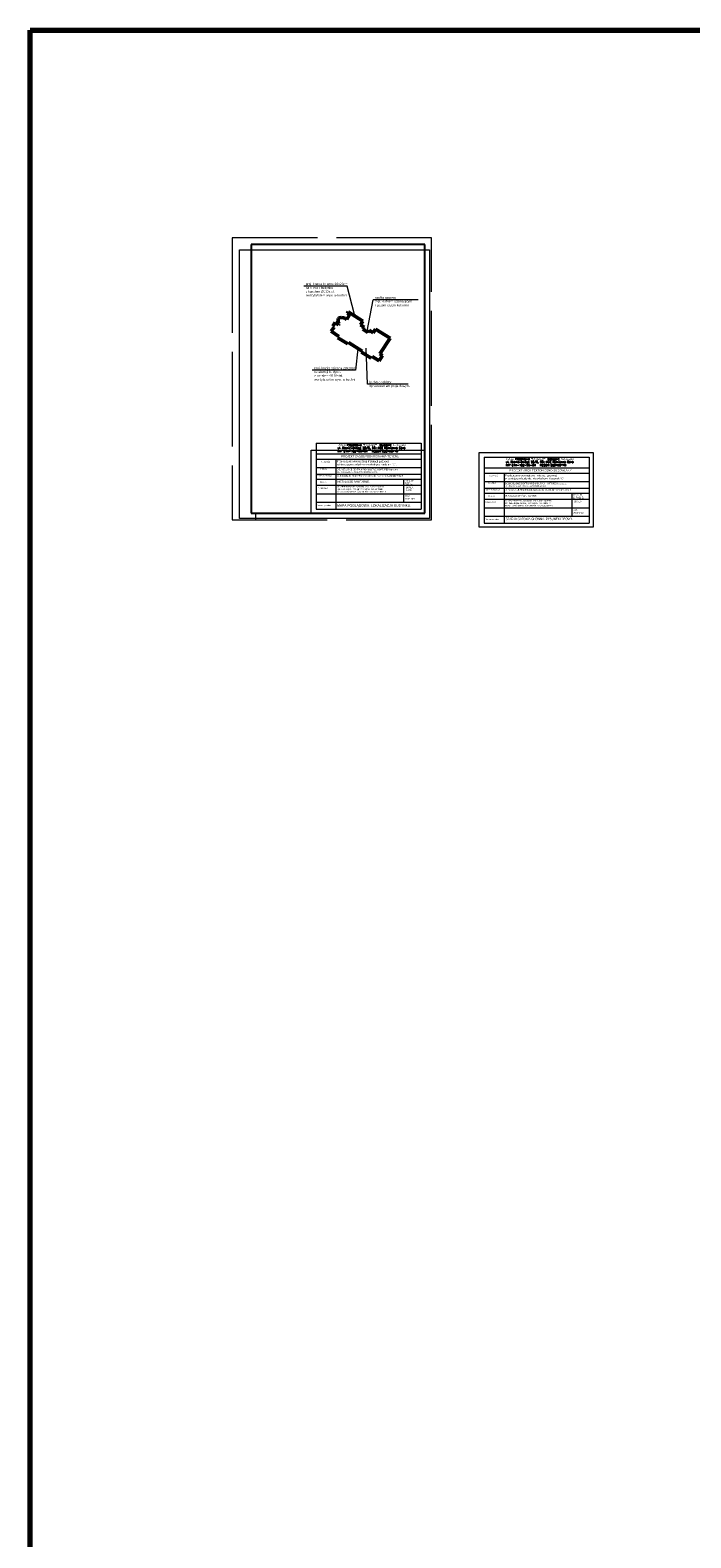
# Model space of a CAD drawing. Extents: x 33706 to 249013, y -74890 to 17912.
# Tile 134 of 175: x 111412 to 114890, y -27692 to -19752. Entities that reach past the tile are written whole.
import ezdxf

# ---------------------------------------------------------------- set-up
doc = ezdxf.new("R2010")
doc.units = 0
doc.header["$MEASUREMENT"] = 0
doc.linetypes.add('Przekrojowa', pattern=[600, 500, -100])
for name, color, linetype, lineweight in [('_konstrukcja', 96, 'Continuous', 20), ('kanaly went', 250, 'Continuous', 13), ('tabelka', 255, 'Continuous', 13), ('tabelka2', 251, 'Continuous', 13), ('WYMIARKI', 250, 'Continuous', 13)]:
    doc.layers.add(name, color=color, linetype=linetype, lineweight=lineweight)
doc.styles.add('GA4-ATR-TEXT', font='arial.ttf', dxfattribs={"width": 0.9})
doc.styles.add('GENERATED_STYLE_1', font='ARIAL.TTF')
doc.styles.add('ROMANS', font='SIMPLEX.SHX', dxfattribs={"width": 0.85, "oblique": 15, "height": 16})
doc.styles.get("Standard").update_dxf_attribs({"font": 'ARIALN.TTF'})
doc.styles.add('T.N.ROMAN', font='SIMPLEX')
picture_1 = doc.add_image_def('image3.jpg', size_in_pixel=(1240, 1754))

msp = doc.modelspace()

# ---------------------------------------------------------------- hatches: boundary and pattern name
at = {"layer": 'kanaly went', "linetype": 'Continuous', "transparency": 33554687}
h = msp.add_hatch(color=256, dxfattribs=at)
h.dxf.hatch_style = 1
h.paths.add_polyline_path([(113114.2, -21246.3), (113111.2, -21251.1), (113121.1, -21257.4), (113124.1, -21252.6)])
h = msp.add_hatch(color=256, dxfattribs=at)
h.dxf.hatch_style = 1
h.paths.add_polyline_path([(113182.7, -21332.4), (113179.6, -21337.2), (113189.6, -21343.5), (113192.6, -21338.7)])
h = msp.add_hatch(color=256, dxfattribs=at)
h.dxf.hatch_style = 1
h.paths.add_polyline_path([(113134, -21424.8), (113130.9, -21429.6), (113140.9, -21435.9), (113143.9, -21431.1)])

# ---------------------------------------------------------------- linework, layer by layer
at = {"color": 62, "linetype": 'Przekrojowa', "lineweight": 18}
for p, q in [((112474.9, -20845.5), (112474.9, -22330.5)), ((113524.9, -20845.5), (112474.9, -20845.5)), ((113524.9, -22330.5), (113524.9, -20845.5)), ((113524.9, -22330.5), (113524.9, -20845.5)), ((112474.9, -22330.5), (113524.9, -22330.5))]:
    msp.add_line(p, q, dxfattribs=at)
at = {"linetype": 'Continuous'}
for p, q in [((112574.9, -20880.5), (112574.9, -22295.5)), ((113489.9, -20880.5), (112574.9, -20880.5)), ((113489.9, -22295.5), (113489.9, -20880.5)), ((113489.9, -22295.5), (113489.9, -20880.5)), ((112574.9, -22295.5), (113489.9, -22295.5))]:
    msp.add_line(p, q, dxfattribs=at)
at = {"color": 250, "linetype": 'Continuous', "lineweight": 18}
msp.add_line((112599.9, -22330.5), (112599.9, -22295.5), dxfattribs=at)
at = {"layer": '_konstrukcja', "lineweight": 50, "ltscale": 50}
for p, q in [((113033.3, -21270.3), (113039.5, -21266.7)), ((113033.3, -21278.1), (113033.3, -21270.3)), ((113033.3, -21290), (113033.3, -21278.1)), ((113039.5, -21266.7), (113049.5, -21264.7)), ((113049.5, -21264.7), (113061.2, -21266.9)), ((113061.2, -21266.9), (113069.1, -21269)), ((113069.1, -21269), (113076.9, -21273.6)), ((113076.9, -21273.6), (113076.9, -21273.6)), ((113076.9, -21273.6), (113078.5, -21275.2)), ((113078.5, -21275.2), (113092.9, -21252.2)), ((113081, -21244.7), (113086.3, -21236.3)), ((113092.9, -21252.2), (113081, -21244.7)), ((113086.3, -21236.3), (113163.5, -21284.9)), ((112996.6, -21337.6), (113011.7, -21315.6)), ((113036.6, -21365), (112996.6, -21337.6)), ((113004.6, -21310.8), (113018, -21291.7)), ((113011.7, -21315.6), (113004.6, -21310.8)), ((113018, -21291.7), (113035.4, -21304)), ((113038.5, -21299.6), (113033.3, -21290)), ((113035.4, -21304), (113038.5, -21299.6)), ((113163.5, -21284.9), (113151.4, -21304.9)), ((113151.4, -21304.9), (113170.1, -21316.2)), ((113170.1, -21316.2), (113163.2, -21326.9)), ((113163.2, -21326.9), (113189.8, -21344.2)), ((113189.8, -21344.2), (113197.2, -21332.5)), ((113197.2, -21332.5), (113217.6, -21345.3)), ((113217.6, -21345.3), (113229.4, -21326.6)), ((113229.4, -21326.6), (113306.4, -21373.7)), ((113032.2, -21372.1), (113036.6, -21365)), ((113083.6, -21403.9), (113032.2, -21372.1)), ((113088.5, -21396.3), (113083.6, -21403.9)), ((113160.3, -21442.8), (113088.5, -21396.3)), ((113306.4, -21373.7), (113253.4, -21457.6)), ((113157, -21448), (113160.3, -21442.8)), ((113207.7, -21479.1), (113157, -21448)), ((113249.2, -21493.7), (113212.8, -21470.9)), ((113267.1, -21465.1), (113249.2, -21493.7)), ((113253.4, -21457.6), (113267.1, -21465.1))]:
    msp.add_line(p, q, dxfattribs=at)
at = {"layer": '_konstrukcja', "ltscale": 50}
msp.add_line((113212.8, -21470.9), (113207.7, -21479.1), dxfattribs=at)
at = {"layer": '_konstrukcja', "lineweight": 70, "ltscale": 50}
msp.add_lwpolyline([(111412.2, -19752.1), (127363.5, -19752.1), (127363.5, -33318.3), (111412.2, -33318.3)], close=True, dxfattribs=at)
at = {"layer": 'kanaly went', "linetype": 'Continuous'}
for points in [[(113124.1, -21252.6), (113114.2, -21246.3), (113111.2, -21251.1), (113121.1, -21257.4)], [(113192.6, -21338.7), (113182.7, -21332.4), (113179.6, -21337.2), (113189.6, -21343.5)], [(113143.9, -21431.1), (113134, -21424.8), (113130.9, -21429.6), (113140.9, -21435.9)]]:
    msp.add_lwpolyline(points, close=True, dxfattribs=at)
at = {"layer": 'tabelka', "linetype": 'Continuous'}
for points in [[(112891.1, -21964.9), (113489.9, -21964.9), (113489.9, -22295.5), (112891.1, -22295.5)], [(113776.6, -21976.2), (114375.3, -21976.2), (114375.3, -22369.5), (113776.6, -22369.5)]]:
    msp.add_lwpolyline(points, close=True, dxfattribs=at)
at = {"layer": 'tabelka2', "linetype": 'Continuous'}
for p, q in [((112917.1, -21926.6), (112917.1, -22274.3)), ((113802.5, -22000.6), (113802.5, -22348.3))]:
    msp.add_line(p, q, dxfattribs=at)
at = {"layer": 'tabelka2'}
for p, q in [((112917.1, -21926.6), (113470.2, -21927.5)), ((112917.1, -21983), (113470.2, -21983)), ((113470.2, -21927.5), (113470.2, -22274.3)), ((112917.1, -22010.8), (113469.8, -22010.8)), ((112917.1, -22055.4), (113469.8, -22055.4)), ((113021.7, -22010.8), (113021.7, -22274.3)), ((113802.5, -22000.6), (114355.6, -22001.4)), ((113802.5, -22056.9), (114355.6, -22056.9)), ((114355.6, -22001.4), (114355.6, -22348.3)), ((112917.1, -22091), (113469.8, -22091)), ((112917.1, -22117.4), (113469.8, -22117.4)), ((112917.1, -22148.3), (113470.2, -22148.3)), ((113379.2, -22238.3), (113379.2, -22117.4)), ((113802.5, -22084.7), (114355.3, -22084.7)), ((113802.5, -22129.3), (114355.3, -22129.3)), ((113907.1, -22084.7), (113907.1, -22348.3)), ((112917.1, -22193.3), (113470.2, -22193.3)), ((113802.5, -22164.9), (114355.3, -22164.9)), ((113802.5, -22191.4), (114355.3, -22191.4)), ((113802.5, -22222.3), (114355.6, -22222.3)), ((114264.7, -22312.3), (114264.7, -22191.4)), ((112917.1, -22238.3), (113470.2, -22238.3)), ((112917.1, -22274.3), (113470.2, -22274.3)), ((113802.5, -22267.3), (114355.6, -22267.3)), ((113802.5, -22312.3), (114355.6, -22312.3)), ((113802.5, -22348.3), (114355.6, -22348.3))]:
    msp.add_line(p, q, dxfattribs=at)
at = {"layer": 'WYMIARKI'}
for p, q in [((113080.8, -21100.2), (112853.1, -21100.3)), ((113119.2, -21249.4), (113080.8, -21100.2)), ((113186.6, -21337.2), (113218.3, -21172.1)), ((113454.5, -21172), (113218.3, -21172.1)), ((113136.9, -21431.2), (113125.1, -21543.3)), ((113188.2, -21617.2), (113181.4, -21427.1)), ((113125.1, -21543.3), (112897.4, -21543.4)), ((113402.5, -21617.1), (113188.2, -21617.2))]:
    msp.add_line(p, q, dxfattribs=at)

# ---------------------------------------------------------------- texts
at = {"layer": 'tabelka2', "style": 'GENERATED_STYLE_1'}
for s, height, p in [('inż. GRZEGORZ SUŁKOWSKI, zam. Kamienna Góra', 7.5, (113026.2, -22160.5)), ('Projektował', 7.5, (112924.1, -22167.1)), ('Upr. bud. do proj. bez ogr. w specjaln. inst. sanitarne', 7.5, (113026.2, -22173.3)), ('Nr ewid. 591/01/DUW. Członek PIIB nr DOŚ/IS/0069/02', 7.5, (113026.2, -22186.5)), ('MAPA POGLĄDOWA. LOKALIZACJA BUDYNKU.', 12.5, (113027.7, -22261.6))]:
    msp.add_text(s, height=height, dxfattribs=at).set_placement(p)
at = {"layer": 'tabelka2'}
for s, p in [('Projektował', (113809.5, -22241.1)), ('inż. GRZEGORZ SUŁKOWSKI, zam. Kamienna Góra', (113911.7, -22234.4)), ('Upr. bud. do proj. bez ogr. w specjaln. inst. sanitarne', (113911.7, -22247.2)), ('Nr ewid. 591/01/DUW. Członek PIIB nr DOŚ/IS/0069/02', (113911.7, -22260.5))]:
    msp.add_text(s, height=7.5, dxfattribs=at).set_placement(p)
at = {"layer": 'tabelka2', "width": 0.85}
msp.add_text('SZAFKA GAZOWA GŁÓWNA. RYSUNEK IDEOWY.', height=12.5, dxfattribs=at).set_placement((113915, -22332.7))
at = {"layer": 'tabelka2', "char_height": 10.664, "width": 1327.235, "attachment_point": 1, "rotation": 359.90937, "style": 'T.N.ROMAN'}
for s, insert in [('ul. Broniewskiego 20/6, 58-400 Kamienna Góra\\PNIP 614-102-95-81   REGON 020796779', (113030.8, -21945.9)), ('Usługi Projektowe "{\\fBrush Script MT|b0|i0|c0|p66;ProGreS}"  Grzegorz Sułkowski', (113030.8, -21930.8)), ('ul. Broniewskiego 20/6, 58-400 Kamienna Góra\\PNIP 614-102-95-81   REGON 020796779', (113916.2, -22019.9)), ('Usługi Projektowe "{\\fBrush Script MT|b0|i0|c0|p66;ProGreS}"  Grzegorz Sułkowski', (113916.2, -22004.8))]:
    msp.add_mtext(s, dxfattribs=dict(at, insert=insert))
at = {"layer": 'tabelka2', "attachment_point": 1}
for s, insert, char_height, width, style in [('PROJEKT ZAGOSPODAROWANIA TERENU', (113049.7, -21991.2), 10.674, 1328.563, 'GENERATED_STYLE_1'), ('Inwestor}', (112939.4, -22058.8), 7.5, 553.568, 'GENERATED_STYLE_1'), ('{\\fArial|b0|i0|c238|p0;Inwestycja }', (112942.2, -22020.4), 7.5, 553.568, 'GENERATED_STYLE_1'), ('Przebudowa wewnętrznej instalacji gazowej\\Pw istniejącym budynku mieszkalnym. Budynek "C".', (113026.9, -22017.9), 10, 734.954, 'GENERATED_STYLE_1'), ('DOLNOŚLĄSKIE CENTRUM REHABILITACJI i ORTOPEDII sp. z o.o.', (113028, -22062.1), 7.5, 553.568, 'GA4-ATR-TEXT'), ('UL. KORCZAKA 1, 58-400 KAMIENNA GÓRA', (113028.3, -22074.8), 7.5, 553.568, 'GA4-ATR-TEXT'), ('PROJEKT ARCHITEKTONICZNO-BUDOWLANY', (113935.1, -22065.2), 10.674, 1328.563, 'GENERATED_STYLE_1'), ('Adres inwestycji}', (112923.1, -22095.1), 7.5, 553.568, 'GENERATED_STYLE_1'), ('Branża}', (112939.4, -22127.7), 7.5, 553.568, 'GENERATED_STYLE_1'), ('INSTALACJE SANITARNE. ', (113026.8, -22125.5), 10, 553.568, 'GENERATED_STYLE_1'), ('ul. Korczaka 1C, 58-400 Kamienna Góra, dz. nr 10/5 obr. Kamienna Góra-8', (113028.9, -22095.4), 7.5, 553.568, 'GA4-ATR-TEXT'), ('{\\fArial|b0|i0|c238|p0;RYS. nr \\PPZT-1.}', (113383.6, -22119.2), 10, 553.568, 'GENERATED_STYLE_1'), ('{\\fArial|b0|i0|c238|p0;Inwestycja }', (113827.7, -22094.4), 7.5, 553.568, 'ROMANS'), ('Przebudowa wewnętrznej instalacji gazowej\\Pw istniejącym budynku mieszkalnym. Budynek "C".', (113912.3, -22091.9), 10, 734.954, 'GENERATED_STYLE_1'), ('DOLNOŚLĄSKIE CENTRUM REHABILITACJI i ORTOPEDII sp. z o.o.', (113913.4, -22136), 7.5, 553.568, 'GA4-ATR-TEXT'), ('UL. KORCZAKA 1, 58-400 KAMIENNA GÓRA', (113913.8, -22148.8), 7.5, 553.568, 'GA4-ATR-TEXT'), ('29.07.2022', (113386.7, -22216.4), 7.5, 553.568, 'GENERATED_STYLE_1'), ('Data}', (113386.7, -22199.5), 7.5, 553.568, 'GENERATED_STYLE_1'), ('{\\fArial|b0|i0|c238|p0;SKALA \\P1:500.}', (113389.1, -22155.9), 8.895, 553.568, 'GENERATED_STYLE_1'), ('ul. Korczaka 1E, 58-400 Kamienna Góra, dz. nr 10/5 obr. Kamienna Góra-8', (113914.3, -22169.3), 7.5, 553.568, 'GA4-ATR-TEXT'), ('{\\fArial|b0|i0|c238|p0;RYS. nr \\PC-PAB-5.}', (114269.1, -22193), 10, 553.568, 'GENERATED_STYLE_1'), ('{\\fArial|b0|i0|c238|p0;SKALA }', (114274.6, -22229.8), 8.895, 553.568, 'GENERATED_STYLE_1'), ('Nazwa rysunku }', (112922.9, -22250.8), 7.5, 553.568, 'GENERATED_STYLE_1'), ('29.07.2022', (114272.2, -22290.2), 7.5, 553.568, 'GENERATED_STYLE_1')]:
    msp.add_mtext(s, dxfattribs=dict(at, insert=insert, char_height=char_height, width=width, style=style))
at = {"layer": 'tabelka2', "width": 553.568, "attachment_point": 1}
for s, insert, char_height in [('Inwestor}', (113824.9, -22132.7), 7.5), ('Adres inwestycji}', (113808.5, -22169), 7.5), ('Branża}', (113824.9, -22201.6), 7.5), ('INSTALACJE SANITARNE. ', (113912.3, -22199.5), 10), ('Data}', (114272.2, -22273.4), 7.5), ('Nazwa rysunku }', (113808.4, -22324.8), 7.5)]:
    msp.add_mtext(s, dxfattribs=dict(at, insert=insert, char_height=char_height))
at = {"layer": 'WYMIARKI', "char_height": 12, "width": 246.164, "attachment_point": 1}
for s, insert in [('{\\fTahoma|b0|i0|c238|p8;proj. kratka ścienna 20x20cm \\Pna elewcji budynku \\Pz kanałem %%c110stal,\\Pwentylatorem wyw. w kuchni}', (112863.1, -21082.5)), ('{\\fTahoma|b0|i0|c238|p8;szafka gazowa \\Pz gł. kurkiem odcinającym\\Pi gazomierzem kotłowni}', (113228.4, -21154.3)), ('{\\fTahoma|b0|i0|c238|p8;proj. kratka ścienna 20x20cm \\Pna elewcji budynku \\Pz kanałem %%c110stal,\\Pwentylatorem wyw. w kuchni}', (112907.4, -21525.6)), ('{\\fTahoma|b0|i0|c238|p8;budynek objęty\\Popracowaniem projektowym}', (113198.2, -21599.4))]:
    msp.add_mtext(s, dxfattribs=dict(at, insert=insert))

# ---------------------------------------------------------------- pictures from other files: only their frames are drawn
at = {"layer": 'WYMIARKI', "ltscale": 50}
image = msp.add_image(picture_1, insert=(112513.8, -22323.6), size_in_units=(1000, 1414.5), rotation=0, dxfattribs=at)
image.dxf.flags = 7

doc.saveas('drawing.dxf')
